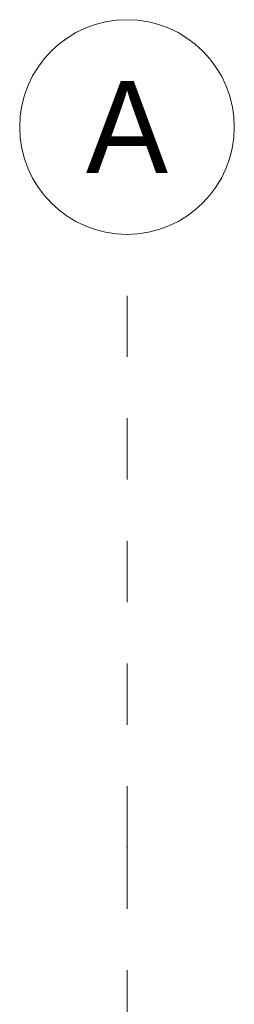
# Model space of a CAD drawing. Header units: metres. Extents: x -20.3 to 39.4, y -22.2 to 2.8.
# Tile 58 of 65: x 23.255 to 23.605, y -1.43 to 0.175. Entities that reach past the tile are written whole.
import ezdxf
from ezdxf.enums import TextEntityAlignment as Align

# ---------------------------------------------------------------- set-up
doc = ezdxf.new("R2010")
doc.units = ezdxf.units.M
doc.header["$LTSCALE"] = 0.4
doc.header["$MEASUREMENT"] = 0
doc.linetypes.add('Raster', pattern=[0.2, 0.1, -0.05, 0, -0.05])
doc.layers.add('Neubau_R-Konstruktionsraster gross', color=33, linetype='Continuous')
doc.styles.add('ERSTELLTER_STIL_1', font='txt')

msp = doc.modelspace()

# ---------------------------------------------------------------- linework, layer by layer
at = {"layer": 'Neubau_R-Konstruktionsraster gross', "linetype": 'Raster', "lineweight": 9}
for q in [(23.43, -0.175), (23.43, -15.175)]:
    msp.add_line((23.43, -1.175), q, dxfattribs=at)
at = {"layer": 'Neubau_R-Konstruktionsraster gross', "linetype": 'Continuous', "lineweight": 9, "flags": 128}
msp.add_lwpolyline([(23.43, -0.175, 1), (23.43, 0.175, 1)], format="xyb", close=True, dxfattribs=at)
at = {"layer": 'Neubau_R-Konstruktionsraster gross', "linetype": 'Raster', "lineweight": 9}
msp.add_point((23.43, -1.175), dxfattribs=at)
msp.add_point((23.43, -1.175), dxfattribs=at)

# ---------------------------------------------------------------- texts
at = {"layer": 'Neubau_R-Konstruktionsraster gross', "style": 'ERSTELLTER_STIL_1'}
msp.add_text('A', height=0.15, dxfattribs=at).set_placement((23.43, 0.075), align=Align.TOP_CENTER)

doc.saveas('drawing.dxf')
